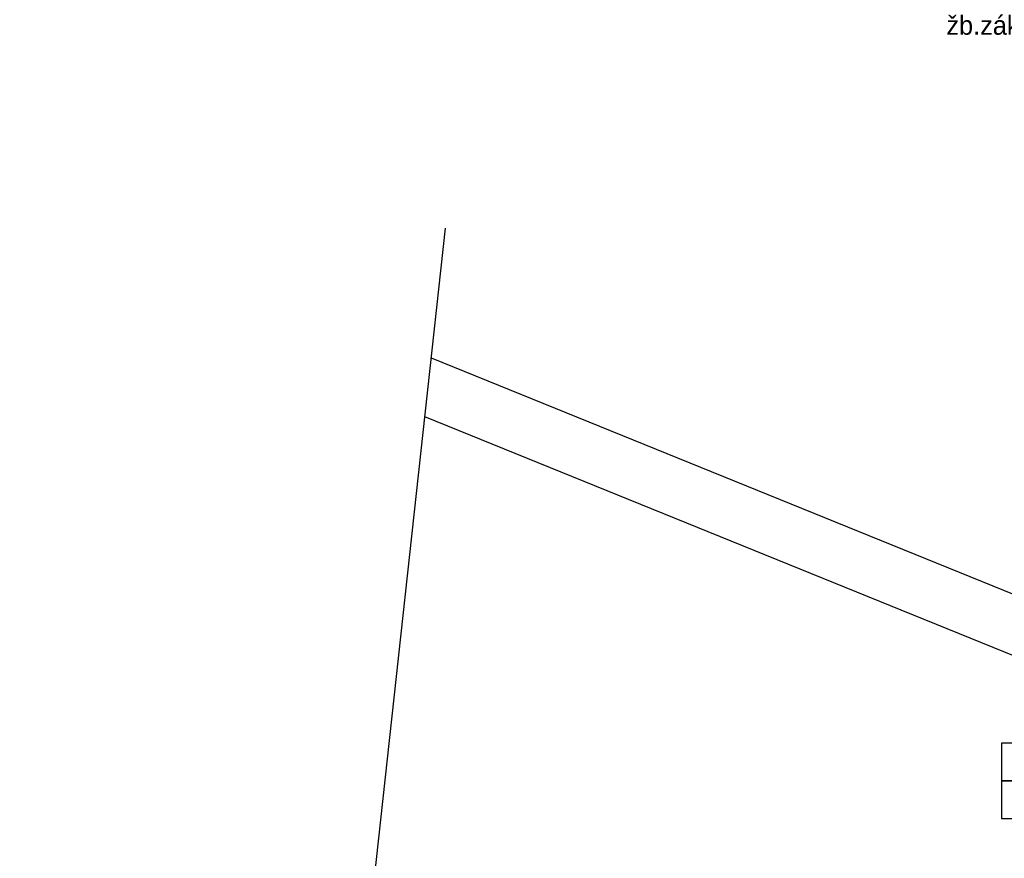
# Model space of a CAD drawing. Extents: x -740024 to -738426, y -1122140 to -1121743.
# Tile 100 of 256: x -738952.96 to -738947.76, y -1121947.33 to -1121942.9. Entities that reach past the tile are written whole.
import ezdxf

# ---------------------------------------------------------------- set-up
doc = ezdxf.new("R2010")
doc.units = 0
doc.header["$MEASUREMENT"] = 0
for name, color, linetype in [('kotovaní', 7, 'Continuous'), ('popisy', 7, 'Continuous'), ('Poznámky popiska', 7, 'Continuous'), ('SÍTĚ NOVÉ', 7, 'Continuous')]:
    doc.layers.add(name, color=color, linetype=linetype)
doc.styles.add('GENERATED_STYLE_1', font='txt')
doc.dimstyles.new('GENERATED_STYLE__25', dxfattribs={"dimtxt": 0.18, "dimasz": 0.1368, "dimexe": 0.18, "dimexo": 0.0625, "dimgap": 0.09, "dimtad": 0, "dimtih": 1, "dimtoh": 1, "dimdec": 4, "dimzin": 0, "dimdsep": 46, "dimcen": 0.09, "dimadec": 0, "dimazin": 0, "dimtfac": 1, "dimtdec": 4, "dimtmove": 0, "dimatfit": 3, "dimldrblk": 'ARROWHEAD_5', "dimfxl": 0, "dimtolj": 1, "dimtzin": 0, "dimarcsym": 0})

# ---------------------------------------------------------------- blocks, each defined once
blk = doc.blocks.new('ARROWHEAD_5')
at = {"color": 0, "linetype": 'Continuous', "lineweight": 0}
blk.add_line((0, 0), (-1, 0), dxfattribs=at)
blk.add_solid([(-1, 0.2679), (0, 0), (-1, -0.2679), (-1, 0.2679)], dxfattribs=at)

msp = doc.modelspace()

# ---------------------------------------------------------------- linework, layer by layer
at = {"layer": 'kotovaní'}
for p, q in [((-738947.1387, -1121946.7216), (-738947.7702, -1121946.7216)), ((-738947.7702, -1121946.7216), (-738947.7702, -1121946.9216)), ((-738947.1387, -1121946.9211), (-738947.7702, -1121946.9211)), ((-738947.7702, -1121946.9211), (-738947.7702, -1121947.1211)), ((-738947.7702, -1121946.9216), (-738947.1387, -1121946.9216)), ((-738947.7702, -1121947.1211), (-738947.1387, -1121947.1211))]:
    msp.add_line(p, q, dxfattribs=at)
at = {"layer": 'SÍTĚ NOVÉ'}
for p, q in [((-738952.9586, -1121964.5634), (-738950.7079, -1121944.0022)), ((-738946.6752, -1121946.3559), (-738950.7831, -1121944.6885)), ((-738946.6752, -1121946.6797), (-738950.817, -1121944.9985))]:
    msp.add_line(p, q, dxfattribs=at)

# ---------------------------------------------------------------- texts
at = {"layer": 'popisy', "insert": (-738947.3928, -1121942.9451), "char_height": 0.1, "width": 0.723205, "attachment_point": 6, "style": 'GENERATED_STYLE_1'}
msp.add_mtext('{ žb.zákl.pilíř}', dxfattribs=at)

# ---------------------------------------------------------------- leaders
at = {"layer": 'popisy', "annotation_type": 0, "has_hookline": 1, "hookline_direction": 1, "text_width": 0.6991}
msp.add_leader([(-738945.9993, -1121942.9372), (-738947.3286, -1121942.9372)], dimstyle='GENERATED_STYLE__25', dxfattribs=at)
at = {"layer": 'Poznámky popiska', "annotation_type": 0, "has_hookline": 1, "hookline_direction": 1, "text_width": 1.886}
msp.add_leader([(-738946.5992, -1121947.1502), (-738947.1065, -1121947.9537), (-738947.1714, -1121947.9537)], dimstyle='GENERATED_STYLE__25', dxfattribs=at)

doc.saveas('drawing.dxf')
